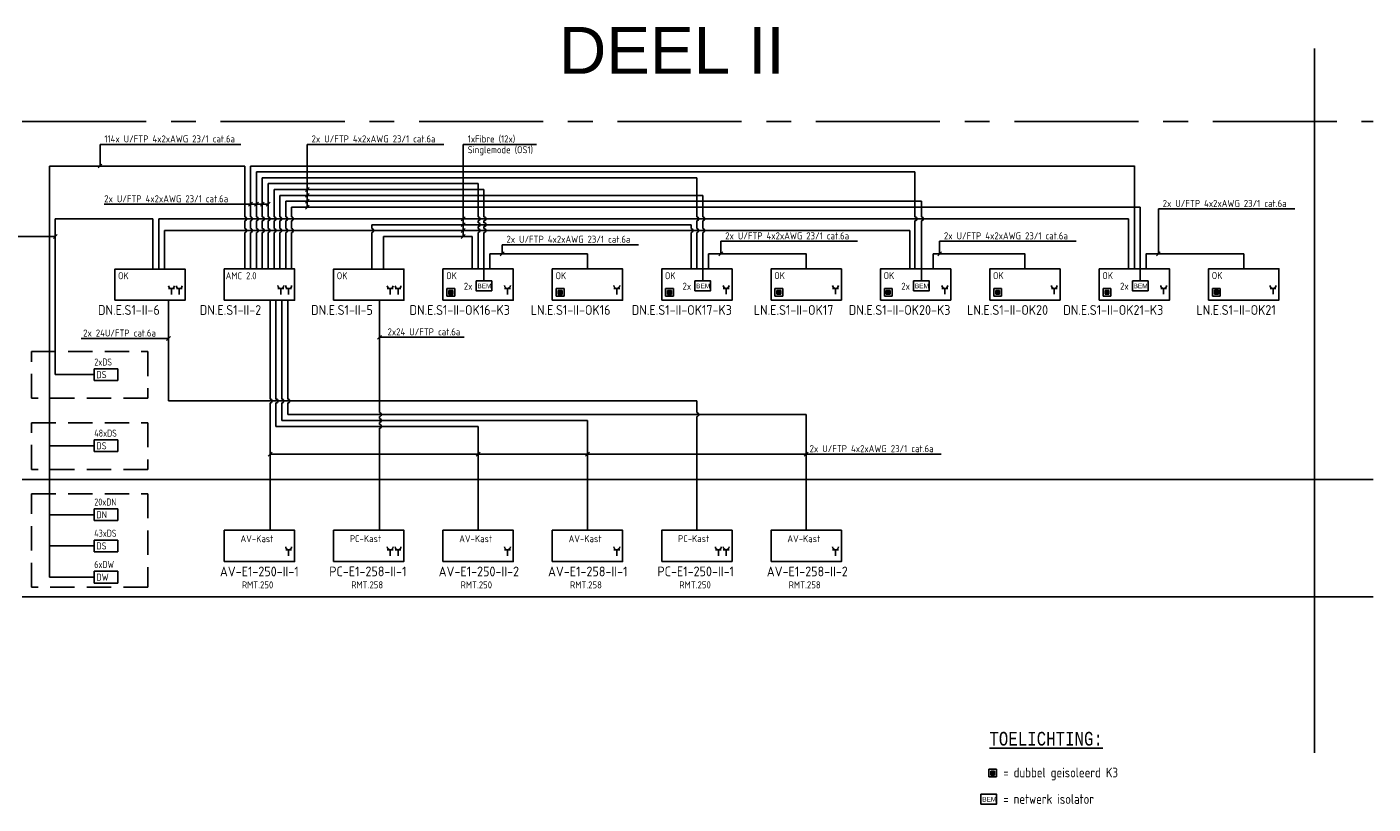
# Model space of a CAD drawing. Header units: millimetres. Extents: x 62 to 774, y 8 to 207.
# Tile 2 of 2: x 429 to 774, y 8 to 207. Entities that reach past the tile are written whole.
import ezdxf
from ezdxf.enums import TextEntityAlignment as Align

# ---------------------------------------------------------------- set-up
doc = ezdxf.new("R2010")
doc.units = ezdxf.units.MM
for name, pattern in [('Algcenv', [2, 1, 1]), ('BB1', [2, 1, 1]), ('BB2', [9.375, 6.25, -3.125]), ('CENTER', [50.8, 31.75, -6.35, 6.35, -6.35])]:
    doc.linetypes.add(name, pattern=pattern)
for name, color, linetype in [('AT$1A---_TEKST', 2, 'Continuous'), ('BLOKSCHEMA', 1, 'CENTER'), ('EB6441--_ATTRIB', 2, 'Continuous'), ('EB6445--_ATTRIB', 2, 'Continuous'), ('EB6448--_ATTRIB', 2, 'Continuous'), ('EL6102--_Algcenv', 1, 'Algcenv'), ('EL6441--_DATACOM', 3, 'Continuous'), ('EL644101_LEIDING1', 2, 'Continuous'), ('EL6445--_DATANET', 3, 'Continuous'), ('EL6446--_Datanet_kast', 3, 'Continuous'), ('EL6447--_ALGCENV', 1, 'Algcenv'), ('EL6447--_BB1', 3, 'BB1'), ('EL6448--_ALGCENV', 1, 'Algcenv'), ('EL6448--_BB2', 3, 'BB2'), ('ET$1D---_OPMERKING', 2, 'Continuous')]:
    doc.layers.add(name, color=color, linetype=linetype)
doc.styles.add('1_8', font='ISO.shx', dxfattribs={"height": 1.8})
doc.styles.add('BLADRAND', font='TXT', dxfattribs={"height": 3})
doc.styles.add('GBB_ISOP', font='b-gbp3.shx')
doc.styles.add('ISO18', font='ISO.SHX', dxfattribs={"width": 0.9, "height": 2})
doc.styles.add('NORATT', font='isocp.shx')
doc.styles.add('Tabel', font='monotxt.shx', dxfattribs={"width": 0.8})

# ---------------------------------------------------------------- blocks, each defined once
blk = doc.blocks.new('ES020102')
at = {"color": 0}
blk.add_lwpolyline([(-4.5, -2), (4.5, -2), (4.5, 2), (-4.5, 2)], close=True, dxfattribs=at)
at = {"color": 0, "style": 'NORATT', "flags": 8}
blk.add_attdef('NUMMER', text='', height=1.8, dxfattribs=at).set_placement((0, 3.5), align=Align.MIDDLE)
for tag, p in [('CODE', (0, 3.5)), ('M_CODE', (0, 0))]:
    blk.add_attdef(tag, text='', height=1.8, dxfattribs=at).set_placement(p, align=Align.MIDDLE_CENTER)
at = {"color": 0, "style": 'NORATT'}
for tag, flags, p in [('PANEEL', 9, (0, 3)), ('GRP', 8, (0, -5)), ('RUIMTE', 9, (0, -7.5))]:
    blk.add_attdef(tag, text='', height=1.8, dxfattribs=dict(at, flags=flags)).set_placement(p, align=Align.MIDDLE_LEFT)
blk = doc.blocks.new('EA610219')
at = {"color": 1}
blk.add_line((-0.5, -0.5), (0.5, 0.5), dxfattribs=at)
at = {"style": '1_8', "flags": 8}
blk.add_attdef('M_CODE', text='', height=1.8, dxfattribs=at).set_placement((0, 0), align=Align.MIDDLE_CENTER)
blk = doc.blocks.new('EA644501')
for p, q in [((-1.5, 6), (-1.5, 0)), ((1.5, 6), (-1.5, 6)), ((1.5, 0), (1.5, 6)), ((-1.5, 0), (1.5, 0))]:
    blk.add_line(p, q)
at = {"color": 2}
blk.add_line((0, 0), (0, -3), dxfattribs=at)
at = {"style": '1_8', "flags": 9}
blk.add_attdef('NUMMER', text='', height=1.8, rotation=90, dxfattribs=at).set_placement((-3.5, 8), align=Align.BOTTOM_LEFT)
at = {"style": '1_8'}
for tag, flags, p in [('NUMMERAP', 9, (-1.5, 8)), ('NUMMERA', 8, (-1.5, 8)), ('NUMMERBP', 9, (1.5, 8)), ('NUMMERB', 8, (1.5, 8))]:
    blk.add_attdef(tag, text='', height=1.8, rotation=90, dxfattribs=dict(at, flags=flags)).set_placement(p, align=Align.MIDDLE_CENTER)
at = {"style": '1_8', "flags": 9}
for tag, p in [('TYPE', (0, 4)), ('FABR', (0, 3)), ('PCODE', (0, 0)), ('PDATE', (0, 2)), ('PVERS', (0, 1))]:
    blk.add_attdef(tag, text='', height=1.8, dxfattribs=at).set_placement(p, align=Align.MIDDLE_CENTER)
at = {"style": '1_8', "flags": 8}
blk.add_attdef('CODE', text='', height=1.8, rotation=90, dxfattribs=at).set_placement((0, 0.5), align=Align.MIDDLE_LEFT)
at = {"style": '1_8', "flags": 9}
for tag in ['VERD', 'PATCHSTR', 'PANEEL']:
    blk.add_attdef(tag, text='', height=1.8, dxfattribs=at).set_placement((2, 0), align=Align.BOTTOM_LEFT)

msp = doc.modelspace()

# ---------------------------------------------------------------- linework, layer by layer
at = {"color": 1}
for points in [[(544.19, 142.42), (548.19, 142.42), (548.19, 139.92), (544.19, 139.92)], [(600.19, 142.42), (604.19, 142.42), (604.19, 139.92), (600.19, 139.92)], [(656.19, 142.42), (660.19, 142.42), (660.19, 139.92), (656.19, 139.92)], [(712.19, 142.42), (716.19, 142.42), (716.19, 139.92), (712.19, 139.92)], [(673.43, 10.99), (677.43, 10.99), (677.43, 8.49), (673.43, 8.49)]]:
    msp.add_lwpolyline(points, close=True, dxfattribs=at)
at = {"layer": 'BLOKSCHEMA', "color": 2, "linetype": 'Continuous'}
for p, q in [((758.81, 21.57), (758.81, 201.95)), ((434.95, 66.57), (434.95, 171.85))]:
    msp.add_line(p, q, dxfattribs=at)
at = {"layer": 'BLOKSCHEMA', "linetype": 'CENTER'}
msp.add_line((427.98, 183.28), (773.81, 183.28), dxfattribs=at)
at = {"layer": 'BLOKSCHEMA', "linetype": 'Continuous'}
for p, q in [((427.98, 91.57), (773.81, 91.57)), ((427.98, 61.57), (773.81, 61.57))]:
    msp.add_line(p, q, dxfattribs=at)
at = {"layer": 'EL6102--_Algcenv'}
for points in [[(436.45, 153.82), (392.6, 153.82)], [(541.14, 127.99), (519.44, 127.99)]]:
    msp.add_lwpolyline(points, dxfattribs=at)
at = {"layer": 'EL6441--_DATACOM', "color": 1, "linetype": 'BB2'}
for points in [[(430.34, 124.33), (460.15, 124.33), (460.15, 112.38), (430.34, 112.38)], [(430.34, 106.12), (460.15, 106.12), (460.15, 94.17), (430.34, 94.17)], [(430.34, 87.92), (460.15, 87.92), (460.15, 64.01), (430.34, 64.01)]]:
    msp.add_lwpolyline(points, close=True, dxfattribs=at)
at = {"layer": 'EL644101_LEIDING1'}
for p, q in [((434.95, 171.85), (484.94, 171.85)), ((484.94, 158.83), (484.94, 171.85)), ((486.44, 158.83), (486.44, 171.85)), ((486.44, 171.85), (712.69, 171.85)), ((656.53, 170.37), (487.94, 170.37)), ((487.94, 158.83), (487.94, 170.35)), ((656.53, 158.83), (656.53, 170.37)), ((712.69, 145.51), (712.69, 171.87)), ((489.44, 158.83), (489.44, 168.84)), ((489.44, 168.84), (600.69, 168.84)), ((490.94, 158.83), (490.94, 167.34)), ((490.94, 167.34), (544.69, 167.34)), ((546.19, 165.84), (492.44, 165.84)), ((492.44, 158.83), (492.44, 165.84)), ((544.69, 158.83), (544.69, 167.34)), ((546.19, 158.83), (546.19, 165.84)), ((600.69, 158.83), (600.69, 168.84)), ((493.94, 164.34), (602.19, 164.34)), ((493.94, 158.83), (493.94, 164.34)), ((658.19, 162.85), (495.44, 162.85)), ((495.44, 158.83), (495.44, 162.85)), ((602.19, 158.83), (602.19, 164.34)), ((658.19, 162.85), (658.19, 158.83)), ((496.94, 158.83), (496.94, 161.35)), ((496.94, 161.35), (714.19, 161.35)), ((714.19, 142.42), (714.19, 161.35)), ((436.45, 158.33), (461.44, 158.33)), ((436.45, 118.43), (436.45, 158.33)), ((461.44, 145.47), (461.44, 158.33)), ((462.94, 145.47), (462.94, 158.33)), ((462.94, 158.33), (711.19, 158.33)), ((464.44, 155.33), (655.19, 155.33)), ((464.44, 145.47), (464.44, 155.33)), ((484.94, 155.83), (484.94, 157.83)), ((486.44, 155.83), (486.44, 157.83)), ((487.94, 155.83), (487.94, 157.83)), ((489.44, 155.83), (489.44, 157.83)), ((490.94, 155.83), (490.94, 157.83)), ((492.44, 155.83), (492.44, 157.83)), ((493.94, 155.83), (493.94, 157.83)), ((493.94, 157.33), (493.94, 157.83)), ((495.44, 155.83), (495.44, 157.83)), ((496.94, 155.83), (496.94, 157.83)), ((517.44, 155.83), (517.44, 156.83)), ((517.44, 156.83), (599.19, 156.83)), ((544.69, 157.33), (544.69, 157.83)), ((544.69, 155.83), (544.69, 156.33)), ((546.19, 157.33), (546.19, 157.83)), ((546.19, 155.83), (546.19, 156.33)), ((599.19, 156.83), (599.19, 155.83)), ((600.69, 155.83), (600.69, 157.83)), ((602.19, 155.83), (602.19, 157.83)), ((655.19, 155.35), (655.19, 145.51)), ((656.53, 145.51), (656.53, 157.83)), ((658.19, 142.42), (658.19, 157.83)), ((711.19, 158.33), (711.19, 145.51)), ((484.94, 145.49), (484.94, 154.83)), ((486.44, 145.49), (486.44, 154.83)), ((487.94, 145.49), (487.94, 154.83)), ((489.44, 145.49), (489.44, 154.83)), ((490.94, 145.49), (490.94, 154.83)), ((492.44, 145.49), (492.44, 154.83)), ((493.94, 145.49), (493.94, 154.83)), ((495.44, 145.49), (495.44, 154.83)), ((496.94, 145.49), (496.94, 154.83)), ((517.44, 145.47), (517.44, 154.83)), ((520.44, 145.47), (520.44, 153.83)), ((520.44, 153.83), (543.19, 153.83)), ((543.19, 145.49), (543.19, 153.83)), ((544.69, 145.49), (544.69, 154.83)), ((546.19, 142.42), (546.19, 154.83)), ((599.19, 154.83), (599.19, 145.49)), ((600.69, 145.49), (600.69, 154.83)), ((602.19, 142.42), (602.19, 154.83)), ((465.44, 137.47), (465.44, 111.69)), ((491.44, 137.49), (491.44, 112.19)), ((492.94, 137.49), (492.94, 112.19)), ((494.44, 137.49), (494.44, 112.19)), ((495.94, 137.49), (495.94, 112.19)), ((519.44, 137.47), (519.44, 108.7)), ((436.45, 118.43), (443.42, 118.43)), ((465.44, 111.69), (600.69, 111.69)), ((491.44, 111.19), (491.44, 78.57)), ((492.94, 111.19), (492.94, 105.19)), ((494.44, 111.19), (494.44, 106.7)), ((495.94, 111.19), (495.94, 108.2)), ((600.69, 111.69), (600.69, 108.7)), ((495.94, 108.2), (628.69, 108.2)), ((519.44, 107.7), (519.44, 107.2)), ((600.69, 107.7), (600.69, 78.59)), ((628.69, 108.2), (628.69, 78.57)), ((492.94, 105.19), (544.69, 105.19)), ((494.44, 106.7), (572.69, 106.7)), ((519.44, 106.2), (519.44, 105.69)), ((519.44, 104.69), (519.44, 78.59)), ((544.69, 105.19), (544.69, 78.57)), ((572.69, 106.7), (572.69, 78.57)), ((434.95, 100.22), (443.42, 100.22)), ((434.95, 82.57), (443.42, 82.57)), ((434.95, 74.57), (443.42, 74.57)), ((434.95, 66.57), (443.42, 66.57))]:
    msp.add_line(p, q, dxfattribs=at)
for points in [[(547.69, 145.49), (547.69, 149.33), (572.69, 149.33), (572.69, 145.49)], [(603.69, 145.49), (603.69, 149.33), (628.69, 149.33), (628.69, 145.51)], [(661.19, 145.51), (661.19, 149.34), (684.69, 149.34), (684.69, 145.51)], [(715.69, 145.51), (715.69, 149.36), (740.69, 149.36), (740.69, 145.53)]]:
    msp.add_lwpolyline(points, dxfattribs=at)
for centre in [(484.94, 158.33), (486.44, 158.33), (487.94, 158.33), (489.44, 158.33), (490.94, 158.33), (492.44, 158.33), (493.94, 158.33), (495.44, 158.33), (496.94, 158.33), (544.69, 158.33), (546.19, 158.33), (600.69, 158.33), (602.19, 158.33), (656.53, 158.33), (658.19, 158.33), (484.94, 155.33), (486.44, 155.33), (487.94, 155.33), (489.44, 155.33), (490.94, 155.33), (492.44, 155.33), (493.94, 155.33), (495.44, 155.33), (496.94, 155.33), (517.44, 155.33), (544.69, 156.83), (544.69, 155.33), (546.19, 156.83), (546.19, 155.33), (599.19, 155.33), (600.69, 155.33), (602.19, 155.33), (491.44, 111.69), (492.94, 111.69), (494.44, 111.69), (495.94, 111.69), (519.44, 108.2), (519.44, 106.7), (600.69, 108.2), (519.44, 105.19)]:
    msp.add_arc(centre, 0.5, 270, 90, dxfattribs=at)
at = {"layer": 'EL6446--_Datanet_kast', "color": 2}
for p, q in [((465.44, 140.46), (466.94, 140.46)), ((466.19, 138.96), (466.19, 140.46)), ((467.44, 140.46), (468.94, 140.46)), ((468.19, 138.96), (468.19, 140.46)), ((493.44, 140.47), (494.94, 140.47)), ((494.19, 138.97), (494.19, 140.47)), ((495.44, 140.47), (496.94, 140.47)), ((496.19, 138.97), (496.19, 140.47)), ((521.44, 140.46), (522.94, 140.46)), ((522.19, 138.96), (522.19, 140.46)), ((523.44, 140.46), (524.94, 140.46)), ((524.19, 138.96), (524.19, 140.46)), ((536.69, 140.49), (538.69, 140.49)), ((536.69, 138.49), (536.69, 140.49)), ((538.69, 138.49), (536.69, 138.49)), ((537.19, 139.99), (538.19, 139.99)), ((537.19, 138.99), (537.19, 139.99)), ((538.19, 139.79), (537.19, 139.79)), ((538.19, 139.59), (537.19, 139.59)), ((538.19, 139.39), (537.19, 139.39)), ((538.19, 139.19), (537.19, 139.19)), ((538.19, 138.99), (537.19, 138.99)), ((538.19, 139.99), (538.19, 138.99)), ((538.69, 140.49), (538.69, 138.49)), ((551.44, 140.49), (552.94, 140.49)), ((552.19, 138.99), (552.19, 140.49)), ((564.69, 140.49), (566.69, 140.49)), ((564.69, 138.49), (564.69, 140.49)), ((566.69, 138.49), (564.69, 138.49)), ((565.19, 139.99), (566.19, 139.99)), ((565.19, 138.99), (565.19, 139.99)), ((566.19, 139.79), (565.19, 139.79)), ((566.19, 139.59), (565.19, 139.59)), ((566.19, 139.39), (565.19, 139.39)), ((566.19, 139.19), (565.19, 139.19)), ((566.19, 138.99), (565.19, 138.99)), ((566.19, 139.99), (566.19, 138.99)), ((566.69, 140.49), (566.69, 138.49)), ((579.44, 140.49), (580.94, 140.49)), ((580.19, 138.99), (580.19, 140.49)), ((592.69, 140.49), (594.69, 140.49)), ((592.69, 138.49), (592.69, 140.49)), ((594.69, 138.49), (592.69, 138.49)), ((593.19, 139.99), (594.19, 139.99)), ((593.19, 138.99), (593.19, 139.99)), ((594.19, 139.79), (593.19, 139.79)), ((594.19, 139.59), (593.19, 139.59)), ((594.19, 139.39), (593.19, 139.39)), ((594.19, 139.19), (593.19, 139.19)), ((594.19, 138.99), (593.19, 138.99)), ((594.19, 139.99), (594.19, 138.99)), ((594.69, 140.49), (594.69, 138.49)), ((607.44, 140.51), (608.94, 140.51)), ((608.19, 139.01), (608.19, 140.51)), ((620.69, 140.51), (622.69, 140.51)), ((620.69, 138.51), (620.69, 140.51)), ((622.69, 138.51), (620.69, 138.51)), ((621.19, 140.01), (622.19, 140.01)), ((621.19, 139.01), (621.19, 140.01)), ((622.19, 139.81), (621.19, 139.81)), ((622.19, 139.61), (621.19, 139.61)), ((622.19, 139.41), (621.19, 139.41)), ((622.19, 139.21), (621.19, 139.21)), ((622.19, 139.01), (621.19, 139.01)), ((622.19, 140.01), (622.19, 139.01)), ((622.69, 140.51), (622.69, 138.51)), ((635.44, 140.51), (636.94, 140.51)), ((636.19, 139.01), (636.19, 140.51)), ((648.69, 140.51), (650.69, 140.51)), ((648.69, 138.51), (648.69, 140.51)), ((650.69, 138.51), (648.69, 138.51)), ((649.19, 140.01), (650.19, 140.01)), ((649.19, 139.01), (649.19, 140.01)), ((650.19, 139.81), (649.19, 139.81)), ((650.19, 139.61), (649.19, 139.61)), ((650.19, 139.41), (649.19, 139.41)), ((650.19, 139.21), (649.19, 139.21)), ((650.19, 139.01), (649.19, 139.01)), ((650.19, 140.01), (650.19, 139.01)), ((650.69, 140.51), (650.69, 138.51)), ((663.44, 140.51), (664.94, 140.51)), ((664.19, 139.01), (664.19, 140.51)), ((676.69, 140.51), (678.69, 140.51)), ((676.69, 138.51), (676.69, 140.51)), ((678.69, 138.51), (676.69, 138.51)), ((677.19, 140.01), (678.19, 140.01)), ((677.19, 139.01), (677.19, 140.01)), ((678.19, 139.81), (677.19, 139.81)), ((678.19, 139.61), (677.19, 139.61)), ((678.19, 139.41), (677.19, 139.41)), ((678.19, 139.21), (677.19, 139.21)), ((678.19, 139.01), (677.19, 139.01)), ((678.19, 140.01), (678.19, 139.01)), ((678.69, 140.51), (678.69, 138.51)), ((691.44, 140.51), (692.94, 140.51)), ((692.19, 139.01), (692.19, 140.51)), ((704.69, 140.51), (706.69, 140.51)), ((704.69, 138.51), (704.69, 140.51)), ((706.69, 138.51), (704.69, 138.51)), ((705.19, 140.01), (706.19, 140.01)), ((705.19, 139.01), (705.19, 140.01)), ((706.19, 139.81), (705.19, 139.81)), ((706.19, 139.61), (705.19, 139.61)), ((706.19, 139.41), (705.19, 139.41)), ((706.19, 139.21), (705.19, 139.21)), ((706.19, 139.01), (705.19, 139.01)), ((706.19, 140.01), (706.19, 139.01)), ((706.69, 140.51), (706.69, 138.51)), ((719.44, 140.53), (720.94, 140.53)), ((720.19, 139.03), (720.19, 140.53)), ((732.69, 140.53), (734.69, 140.53)), ((732.69, 138.53), (732.69, 140.53)), ((734.69, 138.53), (732.69, 138.53)), ((733.19, 140.03), (734.19, 140.03)), ((733.19, 139.03), (733.19, 140.03)), ((734.19, 139.83), (733.19, 139.83)), ((734.19, 139.63), (733.19, 139.63)), ((734.19, 139.43), (733.19, 139.43)), ((734.19, 139.23), (733.19, 139.23)), ((734.19, 139.03), (733.19, 139.03)), ((734.19, 140.03), (734.19, 139.03)), ((734.69, 140.53), (734.69, 138.53)), ((747.44, 140.53), (748.94, 140.53)), ((748.19, 139.03), (748.19, 140.53)), ((495.44, 73.57), (496.94, 73.57)), ((496.19, 72.07), (496.19, 73.57)), ((521.44, 73.57), (522.94, 73.57)), ((522.19, 72.07), (522.19, 73.57)), ((523.44, 73.57), (524.94, 73.57)), ((524.19, 72.07), (524.19, 73.57)), ((551.44, 73.57), (552.94, 73.57)), ((552.19, 72.07), (552.19, 73.57)), ((579.44, 73.57), (580.94, 73.57)), ((580.19, 72.07), (580.19, 73.57)), ((605.44, 73.57), (606.94, 73.57)), ((606.19, 72.07), (606.19, 73.57)), ((607.44, 73.57), (608.94, 73.57)), ((608.19, 72.07), (608.19, 73.57)), ((635.44, 73.57), (636.94, 73.57)), ((636.19, 72.07), (636.19, 73.57)), ((675.43, 17.41), (677.43, 17.41)), ((675.43, 15.41), (675.43, 17.41)), ((677.43, 17.41), (677.43, 15.41)), ((677.43, 15.41), (675.43, 15.41)), ((675.93, 16.91), (676.93, 16.91)), ((675.93, 15.91), (675.93, 16.91)), ((676.93, 16.71), (675.93, 16.71)), ((676.93, 16.51), (675.93, 16.51)), ((676.93, 16.31), (675.93, 16.31)), ((676.93, 16.11), (675.93, 16.11)), ((676.93, 15.91), (675.93, 15.91)), ((676.93, 16.91), (676.93, 15.91))]:
    msp.add_line(p, q, dxfattribs=at)
for centre in [(466.19, 141.21), (468.19, 141.21), (494.19, 141.22), (496.19, 141.22), (522.19, 141.21), (524.19, 141.21), (552.19, 141.24), (580.19, 141.24), (608.19, 141.26), (636.19, 141.26), (664.19, 141.26), (692.19, 141.26), (720.19, 141.28), (748.19, 141.28), (496.19, 74.32), (522.19, 74.32), (524.19, 74.32), (552.19, 74.32), (580.19, 74.32), (606.19, 74.32), (608.19, 74.32), (636.19, 74.32)]:
    msp.add_arc(centre, 0.75, 180, 0, dxfattribs=at)
at = {"layer": 'EL6447--_ALGCENV'}
for p, q in [((447.9, 171.85), (447.9, 177.4)), ((447.9, 177.4), (483.94, 177.4)), ((500.96, 177.4), (535.89, 177.4)), ((490.94, 162.07), (448.98, 162.07)), ((718.84, 149.36), (718.84, 160.88)), ((718.84, 160.88), (753.77, 160.88)), ((550.84, 149.33), (550.84, 151.7)), ((550.84, 151.7), (585.77, 151.7)), ((606.84, 149.33), (606.84, 152.58)), ((606.84, 152.58), (641.85, 152.58)), ((662.84, 149.34), (662.84, 152.58)), ((662.84, 152.58), (697.77, 152.58)), ((465.44, 127.69), (443.09, 127.69)), ((491.44, 98.08), (663.21, 98.08))]:
    msp.add_line(p, q, dxfattribs=at)
at = {"layer": 'EL6448--_ALGCENV'}
for p, q in [((500.96, 177.4), (500.96, 161.35)), ((540.87, 177.4), (540.87, 153.83))]:
    msp.add_line(p, q, dxfattribs=at)
at = {"layer": 'EL6448--_BB2', "color": 1, "linetype": 'Continuous'}
msp.add_line((540.87, 177.4), (559.6, 177.4), dxfattribs=at)

# ---------------------------------------------------------------- block references
at = {"layer": 'EL6102--_Algcenv', "rotation": 180}
for p in [(447.9, 171.85), (486.44, 162.07), (487.94, 162.07), (489.44, 162.07), (490.94, 162.07), (436.45, 153.82), (550.84, 149.34), (606.84, 149.34), (662.84, 149.36), (718.84, 149.36), (465.44, 127.69), (519.44, 127.99), (491.44, 98.08), (544.69, 98.08), (572.69, 98.08), (628.69, 98.08)]:
    msp.add_blockref('EA610219', p, dxfattribs=at)
at = {"layer": 'EL6441--_DATACOM'}
ref = msp.add_blockref('ES020102', (460.69, 141.47), dxfattribs=dict(at, xscale=2, yscale=2, zscale=2))
ref.add_attrib('CODE', 'DN.E.S1-II-6', (447.36, 133.74), dxfattribs={"layer": 'EB6441--_ATTRIB', "color": 2, "height": 2.5, "style": 'NORATT', "flags": 8})
ref.add_attrib('RUIMTE', 'OK', dxfattribs={"layer": 'EB6441--_ATTRIB', "color": 2, "height": 1.8, "style": 'NORATT', "flags": 8}).set_placement((452.51, 143.76), align=Align.MIDDLE_LEFT)
ref = msp.add_blockref('ES020102', (488.69, 141.49), dxfattribs=dict(at, xscale=2, yscale=2, zscale=2))
ref.add_attrib('CODE', 'DN.E.S1-II-2', (473.41, 133.74), dxfattribs={"layer": 'EB6441--_ATTRIB', "color": 2, "height": 2.5, "style": 'NORATT', "flags": 8})
ref.add_attrib('RUIMTE', 'AMC 2.0', dxfattribs={"layer": 'EB6441--_ATTRIB', "height": 1.8, "style": 'NORATT', "flags": 8}).set_placement((480.06, 143.76), align=Align.MIDDLE_LEFT)
ref = msp.add_blockref('ES020102', (516.69, 141.47), dxfattribs=dict(at, xscale=2, yscale=2, zscale=2))
ref.add_attrib('CODE', 'DN.E.S1-II-5', (501.91, 133.74), dxfattribs={"layer": 'EB6441--_ATTRIB', "color": 2, "height": 2.5, "style": 'NORATT', "flags": 8})
ref.add_attrib('RUIMTE', 'OK', dxfattribs={"layer": 'EB6441--_ATTRIB', "color": 2, "height": 1.8, "style": 'NORATT', "flags": 8}).set_placement((508.51, 143.76), align=Align.MIDDLE_LEFT)
ref = msp.add_blockref('ES020102', (544.69, 141.49), dxfattribs=dict(at, xscale=2, yscale=2, zscale=2))
ref.add_attrib('CODE', 'DN.E.S1-II-OK16-K3', (527.13, 133.74), dxfattribs={"layer": 'EB6441--_ATTRIB', "color": 2, "height": 2.5, "style": 'NORATT', "flags": 8})
ref.add_attrib('RUIMTE', 'OK', dxfattribs={"layer": 'EB6441--_ATTRIB', "color": 2, "height": 1.8, "style": 'NORATT', "flags": 8}).set_placement((536.51, 143.77), align=Align.MIDDLE_LEFT)
ref = msp.add_blockref('ES020102', (572.69, 141.49), dxfattribs=dict(at, xscale=2, yscale=2, zscale=2))
ref.add_attrib('CODE', 'LN.E.S1-II-OK16', (558.14, 133.74), dxfattribs={"layer": 'EB6441--_ATTRIB', "color": 2, "height": 2.5, "style": 'NORATT', "flags": 8})
ref.add_attrib('RUIMTE', 'OK', dxfattribs={"layer": 'EB6441--_ATTRIB', "color": 2, "height": 1.8, "style": 'NORATT', "flags": 8}).set_placement((564.51, 143.77), align=Align.MIDDLE_LEFT)
ref = msp.add_blockref('ES020102', (600.69, 141.49), dxfattribs=dict(at, xscale=2, yscale=2, zscale=2))
ref.add_attrib('CODE', 'DN.E.S1-II-OK17-K3', (584.01, 133.74), dxfattribs={"layer": 'EB6441--_ATTRIB', "color": 2, "height": 2.5, "style": 'NORATT', "flags": 8})
ref.add_attrib('RUIMTE', 'OK', dxfattribs={"layer": 'EB6441--_ATTRIB', "color": 2, "height": 1.8, "style": 'NORATT', "flags": 8}).set_placement((592.51, 143.77), align=Align.MIDDLE_LEFT)
ref = msp.add_blockref('ES020102', (628.69, 141.51), dxfattribs=dict(at, xscale=2, yscale=2, zscale=2))
ref.add_attrib('CODE', 'LN.E.S1-II-OK17', (615.26, 133.74), dxfattribs={"layer": 'EB6441--_ATTRIB', "color": 2, "height": 2.5, "style": 'NORATT', "flags": 8})
ref.add_attrib('RUIMTE', 'OK', dxfattribs={"layer": 'EB6441--_ATTRIB', "color": 2, "height": 1.8, "style": 'NORATT', "flags": 8}).set_placement((620.51, 143.79), align=Align.MIDDLE_LEFT)
ref = msp.add_blockref('ES020102', (656.69, 141.51), dxfattribs=dict(at, xscale=2, yscale=2, zscale=2))
ref.add_attrib('CODE', 'DN.E.S1-II-OK20-K3', (639.57, 133.74), dxfattribs={"layer": 'EB6441--_ATTRIB', "color": 2, "height": 2.5, "style": 'NORATT', "flags": 8})
ref.add_attrib('RUIMTE', 'OK', dxfattribs={"layer": 'EB6441--_ATTRIB', "color": 2, "height": 1.8, "style": 'NORATT', "flags": 8}).set_placement((648.51, 143.79), align=Align.MIDDLE_LEFT)
ref = msp.add_blockref('ES020102', (684.69, 141.51), dxfattribs=dict(at, xscale=2, yscale=2, zscale=2))
ref.add_attrib('CODE', 'LN.E.S1-II-OK20', (669.86, 133.74), dxfattribs={"layer": 'EB6441--_ATTRIB', "color": 2, "height": 2.5, "style": 'NORATT', "flags": 8})
ref.add_attrib('RUIMTE', 'OK', dxfattribs={"layer": 'EB6441--_ATTRIB', "color": 2, "height": 1.8, "style": 'NORATT', "flags": 8}).set_placement((676.51, 143.79), align=Align.MIDDLE_LEFT)
ref = msp.add_blockref('ES020102', (712.69, 141.51), dxfattribs=dict(at, xscale=2, yscale=2, zscale=2))
ref.add_attrib('CODE', 'DN.E.S1-II-OK21-K3', (694.48, 133.74), dxfattribs={"layer": 'EB6441--_ATTRIB', "color": 2, "height": 2.5, "style": 'NORATT', "flags": 8})
ref.add_attrib('RUIMTE', 'OK', dxfattribs={"layer": 'EB6441--_ATTRIB', "color": 2, "height": 1.8, "style": 'NORATT', "flags": 8}).set_placement((704.51, 143.79), align=Align.MIDDLE_LEFT)
ref = msp.add_blockref('ES020102', (740.69, 141.53), dxfattribs=dict(at, xscale=2, yscale=2, zscale=2))
ref.add_attrib('CODE', 'LN.E.S1-II-OK21', (728.56, 133.74), dxfattribs={"layer": 'EB6441--_ATTRIB', "color": 2, "height": 2.5, "style": 'NORATT', "flags": 8})
ref.add_attrib('RUIMTE', 'OK', dxfattribs={"layer": 'EB6441--_ATTRIB', "color": 2, "height": 1.8, "style": 'NORATT', "flags": 8}).set_placement((732.51, 143.81), align=Align.MIDDLE_LEFT)
ref = msp.add_blockref('ES020102', (488.69, 74.57), dxfattribs=dict(at, xscale=2, yscale=2, zscale=2))
ref.add_attrib('CODE', 'AV-E1-250-II-1', (478.59, 66.78), dxfattribs={"layer": 'EB6441--_ATTRIB', "color": 2, "height": 2.5, "style": 'NORATT', "flags": 8})
ref.add_attrib('PANEEL', 'AV-Kast', dxfattribs={"layer": 'EB6441--_ATTRIB', "color": 1, "height": 1.8, "style": 'NORATT', "flags": 8}).set_placement((483.86, 76.43), align=Align.MIDDLE_LEFT)
ref.add_attrib('RUIMTE', 'RMT.250', dxfattribs={"layer": 'EB6441--_ATTRIB', "color": 1, "height": 1.8, "style": 'NORATT', "flags": 8}).set_placement((484.21, 64.6), align=Align.MIDDLE_LEFT)
ref = msp.add_blockref('ES020102', (516.69, 74.59), dxfattribs=dict(at, xscale=2, yscale=2, zscale=2))
ref.add_attrib('CODE', 'PC-E1-258-II-1', (506.59, 66.8), dxfattribs={"layer": 'EB6441--_ATTRIB', "color": 2, "height": 2.5, "style": 'NORATT', "flags": 8})
ref.add_attrib('PANEEL', 'PC-Kast', dxfattribs={"layer": 'EB6441--_ATTRIB', "color": 1, "height": 1.8, "style": 'NORATT', "flags": 8}).set_placement((511.86, 76.44), align=Align.MIDDLE_LEFT)
ref.add_attrib('RUIMTE', 'RMT.258', dxfattribs={"layer": 'EB6441--_ATTRIB', "color": 1, "height": 1.8, "style": 'NORATT', "flags": 8}).set_placement((512.21, 64.61), align=Align.MIDDLE_LEFT)
ref = msp.add_blockref('ES020102', (544.69, 74.57), dxfattribs=dict(at, xscale=2, yscale=2, zscale=2))
ref.add_attrib('CODE', 'AV-E1-250-II-2', (534.59, 66.78), dxfattribs={"layer": 'EB6441--_ATTRIB', "color": 2, "height": 2.5, "style": 'NORATT', "flags": 8})
ref.add_attrib('PANEEL', 'AV-Kast', dxfattribs={"layer": 'EB6441--_ATTRIB', "color": 1, "height": 1.8, "style": 'NORATT', "flags": 8}).set_placement((539.86, 76.43), align=Align.MIDDLE_LEFT)
ref.add_attrib('RUIMTE', 'RMT.250', dxfattribs={"layer": 'EB6441--_ATTRIB', "color": 1, "height": 1.8, "style": 'NORATT', "flags": 8}).set_placement((540.21, 64.6), align=Align.MIDDLE_LEFT)
ref = msp.add_blockref('ES020102', (572.69, 74.57), dxfattribs=dict(at, xscale=2, yscale=2, zscale=2))
ref.add_attrib('CODE', 'AV-E1-258-II-1', (562.59, 66.78), dxfattribs={"layer": 'EB6441--_ATTRIB', "color": 2, "height": 2.5, "style": 'NORATT', "flags": 8})
ref.add_attrib('PANEEL', 'AV-Kast', dxfattribs={"layer": 'EB6441--_ATTRIB', "color": 1, "height": 1.8, "style": 'NORATT', "flags": 8}).set_placement((567.86, 76.43), align=Align.MIDDLE_LEFT)
ref.add_attrib('RUIMTE', 'RMT.258', dxfattribs={"layer": 'EB6441--_ATTRIB', "color": 1, "height": 1.8, "style": 'NORATT', "flags": 8}).set_placement((568.21, 64.6), align=Align.MIDDLE_LEFT)
ref = msp.add_blockref('ES020102', (600.69, 74.59), dxfattribs=dict(at, xscale=2, yscale=2, zscale=2))
ref.add_attrib('CODE', 'PC-E1-250-II-1', (590.59, 66.8), dxfattribs={"layer": 'EB6441--_ATTRIB', "color": 2, "height": 2.5, "style": 'NORATT', "flags": 8})
ref.add_attrib('PANEEL', 'PC-Kast', dxfattribs={"layer": 'EB6441--_ATTRIB', "color": 1, "height": 1.8, "style": 'NORATT', "flags": 8}).set_placement((595.86, 76.44), align=Align.MIDDLE_LEFT)
ref.add_attrib('RUIMTE', 'RMT.250', dxfattribs={"layer": 'EB6441--_ATTRIB', "color": 1, "height": 1.8, "style": 'NORATT', "flags": 8}).set_placement((596.21, 64.61), align=Align.MIDDLE_LEFT)
ref = msp.add_blockref('ES020102', (628.69, 74.57), dxfattribs=dict(at, xscale=2, yscale=2, zscale=2))
ref.add_attrib('CODE', 'AV-E1-258-II-2', (618.59, 66.78), dxfattribs={"layer": 'EB6441--_ATTRIB', "color": 2, "height": 2.5, "style": 'NORATT', "flags": 8})
ref.add_attrib('PANEEL', 'AV-Kast', dxfattribs={"layer": 'EB6441--_ATTRIB', "color": 1, "height": 1.8, "style": 'NORATT', "flags": 8}).set_placement((623.86, 76.43), align=Align.MIDDLE_LEFT)
ref.add_attrib('RUIMTE', 'RMT.258', dxfattribs={"layer": 'EB6441--_ATTRIB', "color": 1, "height": 1.8, "style": 'NORATT', "flags": 8}).set_placement((624.21, 64.6), align=Align.MIDDLE_LEFT)
at = {"layer": 'EL6445--_DATANET'}
ref = msp.add_blockref('EA644501', (446.42, 118.43), dxfattribs=dict(at, rotation=270))
ref.add_attrib('CODE', 'DS', dxfattribs={"layer": 'EB6445--_ATTRIB', "color": 1, "height": 1.8, "style": 'NORATT', "flags": 8}).set_placement((446.92, 118.43), align=Align.MIDDLE_LEFT)
ref = msp.add_blockref('EA644501', (446.42, 100.22), dxfattribs=dict(at, rotation=270))
ref.add_attrib('CODE', 'DS', dxfattribs={"layer": 'EB6445--_ATTRIB', "color": 1, "height": 1.8, "style": 'NORATT', "flags": 8}).set_placement((446.92, 100.22), align=Align.MIDDLE_LEFT)
ref = msp.add_blockref('EA644501', (446.42, 82.57), dxfattribs=dict(at, rotation=270))
ref.add_attrib('CODE', 'DN', dxfattribs={"layer": 'EB6445--_ATTRIB', "color": 1, "height": 1.8, "style": 'NORATT', "flags": 8}).set_placement((446.92, 82.57), align=Align.MIDDLE_LEFT)
ref = msp.add_blockref('EA644501', (446.42, 74.57), dxfattribs=dict(at, rotation=270))
ref.add_attrib('CODE', 'DS', dxfattribs={"layer": 'EB6445--_ATTRIB', "color": 1, "height": 1.8, "style": 'NORATT', "flags": 8}).set_placement((446.92, 74.57), align=Align.MIDDLE_LEFT)
ref = msp.add_blockref('EA644501', (446.42, 66.57), dxfattribs=dict(at, rotation=270))
ref.add_attrib('CODE', 'DW', dxfattribs={"layer": 'EB6445--_ATTRIB', "color": 1, "height": 1.8, "style": 'NORATT', "flags": 8}).set_placement((446.92, 66.57), align=Align.MIDDLE_LEFT)
at = {"layer": 'EL6447--_BB1'}
for p in [(500.96, 165.86), (500.96, 164.36), (500.96, 162.86), (500.96, 161.35), (540.87, 158.33), (540.87, 156.83), (540.87, 155.33), (540.87, 153.83)]:
    msp.add_blockref('EA610219', p, dxfattribs=at)

# ---------------------------------------------------------------- texts
at = {"layer": 'AT$1A---_TEKST', "style": 'GBB_ISOP'}
for p in [(544.51, 140.18), (600.51, 140.18), (656.51, 140.18), (712.51, 140.18), (673.75, 8.75)]:
    msp.add_text('BEM', height=1.2, dxfattribs=at).set_placement(p, align=Align.BOTTOM_LEFT)
at = {"layer": 'BLOKSCHEMA', "linetype": 'CENTER', "insert": (565.4, 207.48), "char_height": 12, "width": 17592.0612, "attachment_point": 1, "style": 'BLADRAND'}
msp.add_mtext('{\\fArial|b0|i0|c0|p34;DEEL II}', dxfattribs=at)
at = {"layer": 'EB6448--_ATTRIB', "color": 1, "style": 'NORATT'}
for s, p in [('114x U/FTP 4x2xAWG 23/1 cat.6a', (449, 177.9)), ('2x U/FTP 4x2xAWG 23/1 cat.6a', (502.06, 177.9)), ('1xFibre (12x)', (542.02, 177.9)), ('Singlemode (OS1)', (542.02, 175.13)), ('2x U/FTP 4x2xAWG 23/1 cat.6a', (448.98, 162.57)), ('2x U/FTP 4x2xAWG 23/1 cat.6a', (719.95, 161.38)), ('2x U/FTP 4x2xAWG 23/1 cat.6a', (551.95, 152.2)), ('2x U/FTP 4x2xAWG 23/1 cat.6a', (607.95, 153.08)), ('2x U/FTP 4x2xAWG 23/1 cat.6a', (663.95, 153.08)), ('2x', (541.03, 140.18)), ('2x', (597.03, 140.18)), ('2x', (653.03, 140.18)), ('2x', (709.03, 140.18)), ('2x 24U/FTP cat.6a', (443.59, 128.19)), ('2x24 U/FTP cat.6a', (521.51, 128.49)), ('2x U/FTP 4x2xAWG 23/1 cat.6a', (629.57, 98.58))]:
    msp.add_text(s, height=1.8, dxfattribs=at).set_placement(p)
at = {"layer": 'ET$1D---_OPMERKING', "color": 1, "linetype": 'Continuous', "style": 'ISO18', "width": 0.9}
for s, p in [('2xDS', (446.43, 120.77)), ('48xDS', (446.43, 102.56)), ('20xDN', (446.43, 84.92)), ('43xDS', (446.42, 76.92)), ('6xDW', (446.42, 68.92))]:
    msp.add_text(s, height=1.8, dxfattribs=at).set_placement(p)
at = {"layer": 'ET$1D---_OPMERKING', "color": 3, "style": 'Tabel', "width": 0.8}
msp.add_text('%%UTOELICHTING:', height=3.5, dxfattribs=at).set_placement((675.57, 25.21), align=Align.MIDDLE_LEFT)
at = {"layer": 'ET$1D---_OPMERKING', "color": 2, "linetype": 'Continuous', "style": 'ISO18', "width": 0.9}
for s, p in [('= dubbel geisoleerd K3', (679.13, 15.3)), ('= netwerk isolator', (679.13, 8.52))]:
    msp.add_text(s, height=2.5, dxfattribs=at).set_placement(p)

doc.saveas('drawing.dxf')
